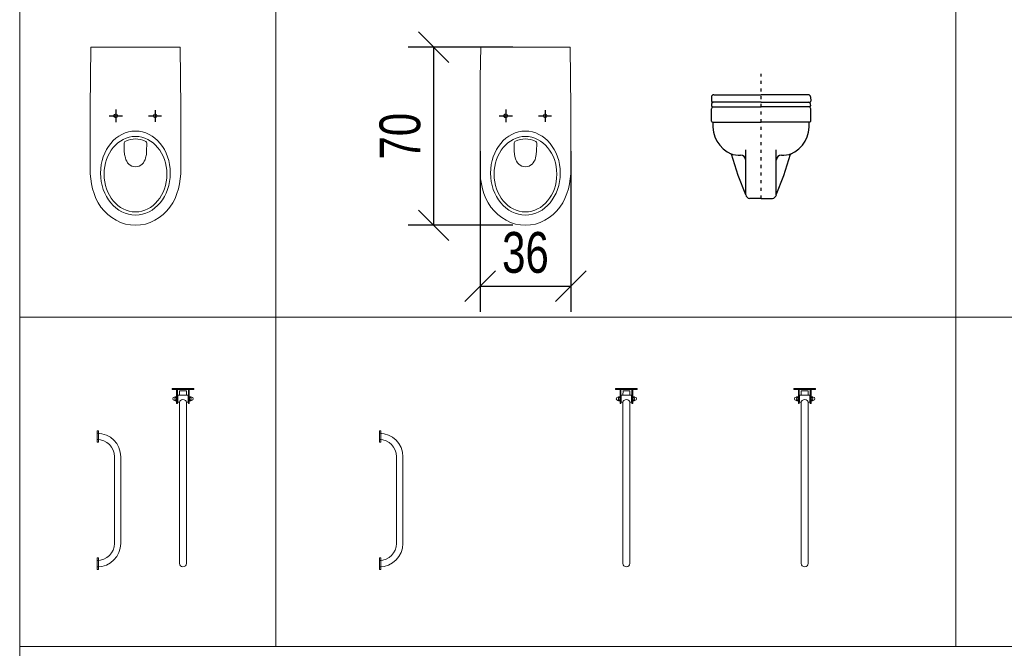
# Model space of a CAD drawing. Header units: centimetres. Extents: x 4120 to 19220, y -7417 to 180.
# Tile 195 of 223: x 18022 to 18409, y -2847 to -2600. Entities that reach past the tile are written whole.
import ezdxf

# ---------------------------------------------------------------- set-up
doc = ezdxf.new("R2010")
doc.units = ezdxf.units.CM
doc.linetypes.add('ACAD_ISO03W100', pattern=[30, 12, -18])
for name, color, linetype in [('A_opisy', 7, 'Continuous'), ('A_Wymiary wewnętrzne', 8, 'Continuous'), ('URZĄDZENIA SANITARNE', 6, 'Continuous')]:
    doc.layers.add(name, color=color, linetype=linetype)
doc.styles.add('style1', font='ARIALN.TTF', dxfattribs={"width": 0.9})
doc.dimstyles.new('PKN', dxfattribs={"dimtxt": 16, "dimasz": 12, "dimexe": 10, "dimexo": 5, "dimgap": 5, "dimtad": 1, "dimdec": 0, "dimzin": 10, "dimdsep": 46, "dimlunit": 5, "dimtxsty": 'style1', "dimblk": 'OBLIQUE', "dimcen": 0.09, "dimclrd": 256, "dimclre": 256, "dimadec": 0, "dimazin": 0, "dimtfac": 1, "dimtdec": 0, "dimtofl": 0, "dimtmove": 0, "dimatfit": 3, "dimldrblk": 'OBLIQUE', "dimfxl": 1, "dimtolj": 1, "dimtzin": 10, "dimarcsym": 0})

# ---------------------------------------------------------------- blocks, each defined once
blk = doc.blocks.new('_Oblique')
at = {"color": 0, "linetype": 'ByBlock', "lineweight": -2}
blk.add_line((-0.5, -0.5), (0.5, 0.5), dxfattribs=at)
blk = doc.blocks.new('*D817')
at = {"layer": 'A_Wymiary wewnętrzne', "lineweight": -2}
for p, q in [((18202.83, -2651.35), (18202.83, -2714.39)), ((18238.46, -2651.35), (18238.46, -2714.39)), ((18202.83, -2704.39), (18238.46, -2704.39))]:
    blk.add_line(p, q, dxfattribs=at)
at = {"layer": 'Defpoints', "color": 0}
for p in [(18202.83, -2646.35), (18238.46, -2646.35), (18238.46, -2704.39)]:
    blk.add_point(p, dxfattribs=at)
at = {"layer": 'A_Wymiary wewnętrzne', "lineweight": -2, "xscale": 12, "yscale": 12, "zscale": 12, "rotation": 180}
blk.add_blockref('_Oblique', (18202.83, -2704.39), dxfattribs=at)
at = {"layer": 'A_Wymiary wewnętrzne', "lineweight": -2, "xscale": 12, "yscale": 12, "zscale": 12}
blk.add_blockref('_Oblique', (18238.46, -2704.39), dxfattribs=at)
at = {"layer": 'A_Wymiary wewnętrzne', "color": 0, "insert": (18220.65, -2691.22), "char_height": 16, "attachment_point": 5, "style": 'style1'}
blk.add_mtext('\\A1;36', dxfattribs=at)
blk = doc.blocks.new('*D818')
at = {"layer": 'A_Wymiary wewnętrzne', "lineweight": -2}
for p, q in [((18215.65, -2610.47), (18174.62, -2610.47)), ((18184.62, -2680.47), (18184.62, -2610.47)), ((18215.71, -2680.47), (18174.62, -2680.47))]:
    blk.add_line(p, q, dxfattribs=at)
at = {"layer": 'Defpoints', "color": 0}
for p in [(18184.62, -2610.47), (18220.65, -2610.47), (18220.71, -2680.47)]:
    blk.add_point(p, dxfattribs=at)
at = {"layer": 'A_Wymiary wewnętrzne', "lineweight": -2, "xscale": 12, "yscale": 12, "zscale": 12}
for p, rotation in [((18184.62, -2610.47), 90), ((18184.62, -2680.47), 270)]:
    blk.add_blockref('_Oblique', p, dxfattribs=dict(at, rotation=rotation))
at = {"layer": 'A_Wymiary wewnętrzne', "color": 0, "insert": (18171.46, -2645.47), "char_height": 16, "attachment_point": 5, "rotation": 90, "style": 'style1'}
blk.add_mtext('\\A1;70', dxfattribs=at)
blk = doc.blocks.new('Poręcz NPS_Łamana')
at = {"linetype": 'Continuous', "lineweight": 20}
for p, q in [((4.23, 0), (-4.23, 0)), ((-4.23, -0.34), (-4.23, 0)), ((4.23, -0.34), (4.23, 0)), ((4.23, -0.34), (-4.23, -0.34)), ((-3.34, -3.3), (-3.16, -3.3)), ((-2.56, -3.17), (-3.1, -3.17)), ((-2.56, -3.57), (-3.1, -3.57)), ((-2.49, -5.83), (-2.49, -0.34)), ((-2.49, -4.86), (-2.49, -3.08)), ((-2.49, -3.37), (-2.49, -4.57)), ((-2.15, -5.83), (-2.15, -0.34)), ((-2.15, -2.7), (-2.03, -2.7)), ((2.03, -2.62), (-2.03, -2.62)), ((-2.03, -2.62), (-2.03, -5.32)), ((-1.34, -0.83), (-1.35, -2.62)), ((1.36, -0.83), (-1.35, -0.83)), ((1.36, -0.83), (1.36, -2.62)), ((2.03, -2.62), (2.03, -5.32)), ((2.15, -2.7), (2.03, -2.7)), ((2.15, -5.83), (2.15, -0.34)), ((2.49, -5.83), (2.49, -0.34)), ((2.49, -4.86), (2.49, -3.08)), ((2.49, -3.37), (2.49, -4.57)), ((2.56, -3.17), (3.1, -3.17)), ((2.56, -3.57), (3.1, -3.57)), ((3.34, -3.3), (3.16, -3.3)), ((-3.34, -4.65), (-3.16, -4.65)), ((-2.56, -4.37), (-3.1, -4.37)), ((-2.56, -4.77), (-3.1, -4.77)), ((-2.49, -5.83), (-2.15, -5.83)), ((-2.15, -5.24), (-2.03, -5.24)), ((-2.03, -5.32), (-1.35, -5.32)), ((-1.35, -5.32), (-1.25, -4.94)), ((-1.35, -5.32), (-1.35, -68.66)), ((-1.25, -4.94), (-0.96, -4.61)), ((-0.96, -4.61), (-0.52, -4.39)), ((-0.52, -4.39), (0, -4.31)), ((0, -4.31), (0.52, -4.39)), ((0.52, -4.39), (0.96, -4.61)), ((0.96, -4.61), (1.25, -4.94)), ((1.25, -4.94), (1.35, -5.32)), ((1.35, -5.32), (1.35, -68.66)), ((2.03, -5.32), (1.35, -5.32)), ((2.15, -5.24), (2.03, -5.24)), ((2.49, -5.83), (2.15, -5.83)), ((2.56, -4.37), (3.1, -4.37)), ((2.56, -4.77), (3.1, -4.77)), ((3.34, -4.65), (3.16, -4.65))]:
    blk.add_line(p, q, dxfattribs=at)
for centre, radius, start, end in [((-3.34, -3.97), 0.676, 90, 270), ((-2.84, -3.37), 0.327, 142.1208, 217.8792), ((-1.96, -3.97), 1.2, 160.5286, 199.4714), ((-2.82, -3.37), 0.327, 322.1208, 37.8792), ((-3.7, -3.97), 1.2, 340.5286, 19.4714), ((2.82, -3.37), 0.327, 142.1208, 217.8792), ((3.7, -3.97), 1.2, 160.5286, 199.4714), ((2.84, -3.37), 0.327, 322.1208, 37.8792), ((1.96, -3.97), 1.2, 340.5286, 19.4714), ((3.34, -3.97), 0.676, 270, 90), ((-2.84, -4.57), 0.327, 142.1208, 217.8792), ((-2.82, -4.57), 0.327, 322.1208, 37.8792), ((2.82, -4.57), 0.327, 142.1208, 217.8792), ((2.84, -4.57), 0.327, 322.1208, 37.8792), ((0, -68.66), 1.35, 180, 0)]:
    blk.add_arc(centre, radius, start, end, dxfattribs=at)
blk = doc.blocks.new('Poręcz NPS_ścienna')
at = {"linetype": 'Continuous', "lineweight": 20}
for p, q in [((0, 2.25), (0, -2.25)), ((0.5, 2.25), (0, 2.25)), ((0.5, 1.25), (0, 1.25)), ((0.5, -2.25), (0.5, 2.25)), ((0.5, -1.25), (0, -1.25)), ((0, -2.25), (0.5, -2.25)), ((6.75, -8), (6.75, -42)), ((9.25, -8), (9.25, -42)), ((0, -47.75), (0, -52.25)), ((0.5, -47.75), (0, -47.75)), ((0.5, -48.75), (0, -48.75)), ((0.5, -52.25), (0.5, -47.75)), ((0.5, -51.25), (0, -51.25)), ((0, -52.25), (0.5, -52.25))]:
    blk.add_line(p, q, dxfattribs=at)
for centre, radius, start, end in [((0, -8), 9.25, 0, 90), ((0, -8), 6.75, 0, 90), ((0, -42), 6.75, 270, 0), ((0, -42), 9.25, 270, 0)]:
    blk.add_arc(centre, radius, start, end, dxfattribs=at)
blk = doc.blocks.new('Niska ust KOLO bez barier')
at = {"lineweight": 0}
for points in [[(17.55, 0), (17.69, -11.96), (17.8, -23.92), (17.83, -47.83), (17.76, -49.82), (17.59, -51.78), (17.27, -53.74), (16.85, -55.66), (16.26, -57.55), (15.52, -59.41), (14.62, -61.15), (13.53, -62.83), (12.27, -64.34), (10.84, -65.73), (9.27, -66.96), (7.59, -68.01), (5.8, -68.85), (3.92, -69.48), (1.96, -69.86), (0, -70), (-1.99, -69.86), (-3.95, -69.48), (-5.84, -68.85), (-7.62, -68.01), (-9.3, -66.96), (-10.87, -65.73), (-12.27, -64.34), (-13.57, -62.83), (-14.65, -61.15), (-15.56, -59.41), (-16.29, -57.55), (-16.89, -55.66), (-17.31, -53.74), (-17.59, -51.78), (-17.76, -49.82), (-17.83, -47.83), (-17.8, -23.92), (-17.73, -11.96), (-17.55, 0)], [(-17.55, 0), (17.55, 0)]]:
    blk.add_lwpolyline(points, dxfattribs=at)
for points in [[(-10.38, -26.99), (-5.14, -26.99)], [(-7.76, -24.46), (-7.76, -29.55)], [(5.1, -26.99), (10.24, -26.99)], [(7.73, -24.75), (7.73, -29.3)]]:
    blk.add_lwpolyline(points)
for points in [[(-7.76, -27.73), (-7.48, -27.69), (-7.24, -27.52), (-7.06, -27.27), (-6.99, -26.99), (-7.06, -26.71), (-7.24, -26.47), (-7.48, -26.29), (-7.76, -26.22), (-8.04, -26.29), (-8.29, -26.47), (-8.46, -26.71), (-8.5, -26.99), (-8.46, -27.27), (-8.29, -27.52), (-8.04, -27.69)], [(-4.48, -37.9), (-4.44, -37.59), (-4.3, -37.31), (-4.13, -37.06), (-3.85, -36.89), (-2.94, -36.54), (-1.96, -36.29), (-0.98, -36.12), (0, -36.08), (0.98, -36.12), (1.96, -36.29), (2.9, -36.54), (3.85, -36.89), (4.09, -37.06), (4.3, -37.31), (4.41, -37.59), (4.44, -37.9), (4.37, -40.73), (4.27, -42.13), (3.99, -43.53), (3.78, -44.23), (3.46, -44.86), (3.08, -45.49), (2.59, -46.01), (2.03, -46.43), (1.4, -46.75), (0.7, -46.96), (0, -47.03), (-0.73, -46.96), (-1.4, -46.75), (-2.06, -46.43), (-2.62, -46.01), (-3.08, -45.49), (-3.46, -44.86), (-3.78, -44.23), (-3.99, -43.53), (-4.27, -42.13), (-4.41, -40.73)]]:
    blk.add_lwpolyline(points, close=True, dxfattribs=at)
blk.add_circle((7.74, -26.98), 0.752, dxfattribs=at)
for centre, major_axis, ratio in [((-0.02, -49.48), (0, -16.5), 0.829441), ((0, -49.91), (0, -14.81), 0.831158)]:
    blk.add_ellipse(centre, major_axis=major_axis, ratio=ratio, start_param=0, end_param=6.283185, dxfattribs=at)

msp = doc.modelspace()

# ---------------------------------------------------------------- linework, layer by layer
at = {"layer": 'A_opisy', "lineweight": 9}
for points in [[(18022.06, -2371.96), (18022.06, -3085.81), (18757.1, -3085.81)], [(18022.06, -2835.79), (18022.06, -2371.96)], [(18122.57, -2414.96), (18122.57, -2845.85)], [(18389.58, -2414.96), (18389.58, -2845.85)], [(18022.06, -2716.55), (18757.1, -2716.55)], [(18022.06, -2845.85), (18757.1, -2845.85)]]:
    msp.add_lwpolyline(points, dxfattribs=at)
at = {"layer": 'URZĄDZENIA SANITARNE', "linetype": 'ACAD_ISO03W100', "ltscale": 0.1}
msp.add_lwpolyline([(18313.15, -2669.96), (18313.15, -2620.99)], dxfattribs=at)
msp.add_lwpolyline([(18313.15, -2669.96), (18313.15, -2620.99)], dxfattribs=at)
at = {"layer": 'URZĄDZENIA SANITARNE'}
for points in [[(18293.67, -2630.04), (18293.65, -2631.66)], [(18313.15, -2632.16), (18294.09, -2632.15)], [(18294.59, -2629.16), (18313.15, -2629.16)], [(18331.71, -2629.16), (18313.15, -2629.16)], [(18313.15, -2632.16), (18332.21, -2632.15)], [(18332.64, -2630.04), (18332.65, -2631.66)], [(18293.65, -2639.56), (18293.65, -2634.76)], [(18294.21, -2633.96), (18313.15, -2633.96)], [(18332.09, -2633.96), (18313.15, -2633.96)], [(18332.65, -2639.56), (18332.65, -2634.76)], [(18294.15, -2639.96), (18313.15, -2639.96)], [(18332.15, -2639.96), (18313.15, -2639.96)], [(18307.14, -2668.52), (18307.15, -2650.83)], [(18319.16, -2668.52), (18319.15, -2650.83)], [(18307.14, -2668.52), (18304.23, -2660.9), (18301.6, -2652.5)], [(18319.16, -2668.52), (18322.07, -2660.9), (18324.71, -2652.5)], [(18313.15, -2669.96), (18308.65, -2669.96)], [(18313.15, -2669.96), (18317.65, -2669.96)]]:
    msp.add_lwpolyline(points, dxfattribs=at)
for centre, radius, start, end in [((18294.68, -2633.2, 0), 1.04, 91.6876, 188.7013), ((18294.15, -2631.66, 0), 0.5, 179.992, 263.0881), ((18294.64, -2630.14, 0), 0.979, 92.8488, 174.0672), ((18331.62, -2633.2, 0), 1.04, 351.2987, 88.3124), ((18331.66, -2630.14, 0), 0.979, 5.9328, 87.1512), ((18332.15, -2631.66, 0), 0.5, 276.9119, 0.008), ((18294.26, -2633.35, 0), 0.612, 180.6103, 261.1183), ((18294.42, -2634.7, 0), 0.77, 105.3804, 184.4173), ((18331.88, -2634.7, 0), 0.77, 355.5827, 74.6196), ((18332.04, -2633.35, 0), 0.612, 278.8817, 359.3897), ((18294.11, -2639.5, 0), 0.461, 187.3339, 275.3465), ((18306.25, -2641.37, 0), 12.07, 173.2957, 247.3292), ((18320.05, -2641.37, 0), 12.07, 292.6708, 6.7043), ((18332.19, -2639.5, 0), 0.461, 264.6535, 352.6661), ((18304.59, -2641.96, 0), 10.91, 251.6843, 272.959), ((18305.13, -2654.87, 0), 2.01, 1.0413, 89.5095), ((18321.17, -2654.87, 0), 2.01, 90.4905, 178.9587), ((18321.71, -2641.96, 0), 10.91, 267.041, 288.3157), ((18309.12, -2667.96, 0), 2.05, 195.7687, 256.9385), ((18317.19, -2667.96, 0), 2.05, 283.0615, 344.2313)]:
    msp.add_arc(centre, radius, start, end, dxfattribs=at)

# ---------------------------------------------------------------- block references
for p in [(18086.17, -2744.6), (18260.3, -2744.6)]:
    msp.add_blockref('Poręcz NPS_Łamana', p)
at = {"xscale": -1}
msp.add_blockref('Poręcz NPS_Łamana', (18330.3, -2744.6), dxfattribs=at)
at = {"xscale": -1, "rotation": 180}
for p in [(18052.49, -2813.36), (18163.3, -2813.36)]:
    msp.add_blockref('Poręcz NPS_ścienna', p, dxfattribs=at)
at = {"layer": 'URZĄDZENIA SANITARNE'}
for p in [(18067.53, -2610.47), (18220.65, -2610.47, 0)]:
    msp.add_blockref('Niska ust KOLO bez barier', p, dxfattribs=at)

# ---------------------------------------------------------------- dimensions: what is measured, and where the dimension line sits
at = {"layer": 'A_Wymiary wewnętrzne', "color": 7}
dim = msp.add_linear_dim(base=(18184.62, -2610.47, 0), p1=(18220.71, -2680.47, 0), p2=(18220.65, -2610.47, 0), angle=90, dimstyle='PKN', override={"dimblk": 'Oblique'}, dxfattribs=at)
dim.commit()
dim.dimension.update_dxf_attribs({"geometry": '*D818', "text_midpoint": (18171.46, -2645.47, 0)})
dim = msp.add_linear_dim(base=(18238.46, -2704.39, 0), p1=(18202.83, -2646.35, 0), p2=(18238.46, -2646.35, 0), dimstyle='PKN', override={"dimblk": 'Oblique'}, dxfattribs=at)
dim.commit()
dim.dimension.update_dxf_attribs({"geometry": '*D817', "text_midpoint": (18220.65, -2691.22, 0)})

doc.saveas('drawing.dxf')
